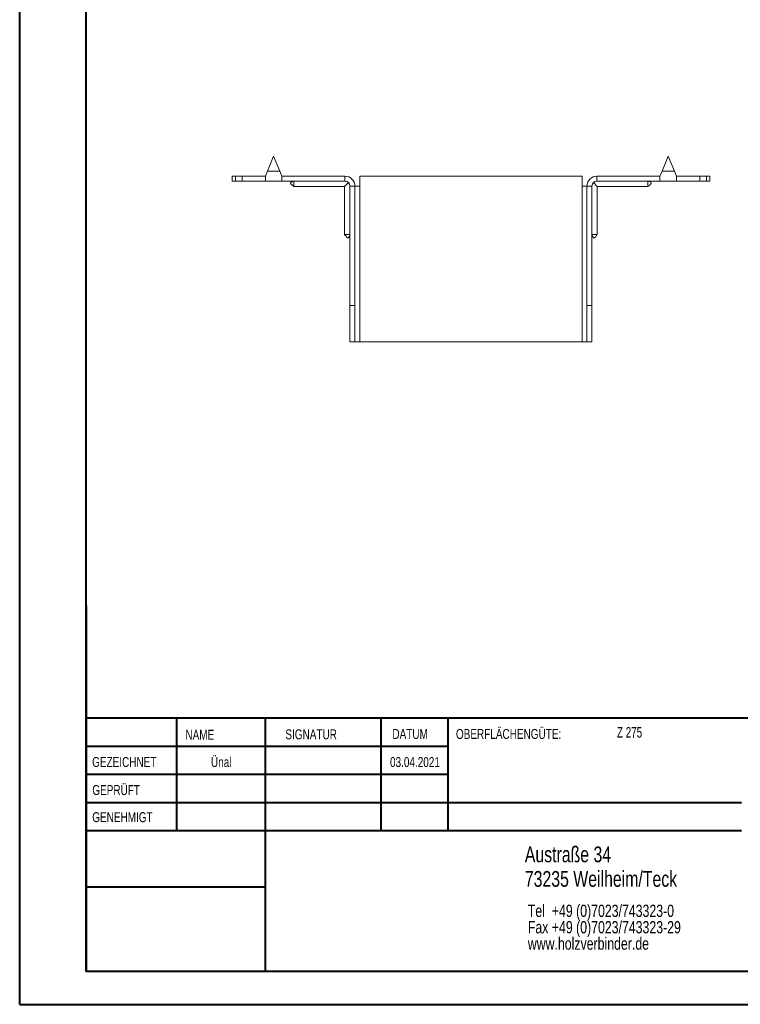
# Model space of a CAD drawing. Header units: millimetres. Extents: x 0 to 210, y 0 to 297.
# Tile 1 of 6: x 0 to 109, y 0 to 149. Entities that reach past the tile are written whole.
import ezdxf

# ---------------------------------------------------------------- set-up
doc = ezdxf.new("R2010")
doc.units = ezdxf.units.MM
doc.styles.add('SLDTEXTSTYLE0', font='TXT', dxfattribs={"width": 0.75})
doc.styles.add('SLDTEXTSTYLE2', font='TXT', dxfattribs={"width": 0.7})

# ---------------------------------------------------------------- blocks, each defined once
blk = doc.blocks.new('SW_NOTE_0')
at = {"color": 0, "linetype": 'Continuous', "lineweight": 0, "char_height": 1.8521, "attachment_point": 1, "style": 'SLDTEXTSTYLE0'}
for s, insert in [('Tel  +49 (0)7023/743323-0', (0, 2.39)), ('Fax +49 (0)7023/743323-29', (0, -0.08)), ('www.holzverbinder.de', (0, -2.55))]:
    blk.add_mtext(s, dxfattribs=dict(at, insert=insert))

msp = doc.modelspace()

# ---------------------------------------------------------------- linework, layer by layer
at = {"color": 7, "linetype": 'Continuous', "lineweight": 40}
for p, q in [((0.08, 0.21), (0.08, 297.21)), ((10.08, 5.21), (10.08, 292.21)), ((10.11, 60.37), (10.11, 5.12)), ((205.08, 43.37), (10.11, 43.37)), ((23.71, 43.37), (23.71, 26.37)), ((37.1, 43.37), (37.1, 5.12)), ((54.51, 43.37), (54.51, 26.37)), ((64.71, 26.37), (64.71, 43.37)), ((64.71, 39.1), (10.11, 39.1)), ((64.71, 34.87), (10.11, 34.87)), ((108.91, 30.62), (10.11, 30.62)), ((108.91, 26.37), (10.11, 26.37)), ((37.1, 17.87), (10.11, 17.87)), ((10.11, 13.71), (10.08, 13.71)), ((10.11, 9.46), (10.08, 9.46)), ((10.08, 5.21), (205.08, 5.21)), ((0.08, 0.21), (210.08, 0.21))]:
    msp.add_line(p, q, dxfattribs=at)
at = {"color": 7, "linetype": 'Continuous', "lineweight": 15}
for p, q in [((38.37, 128.12), (37.44, 125.87)), ((39.31, 125.87), (38.37, 128.12)), ((97.87, 128.12), (96.94, 125.87)), ((98.81, 125.87), (97.87, 128.12)), ((32.12, 125.12), (32.12, 124.37)), ((32.12, 125.12), (32.62, 125.12)), ((32.62, 125.12), (32.62, 124.37)), ((32.62, 125.12), (33.62, 125.12)), ((33.62, 124.37), (33.62, 125.12)), ((37.12, 125.12), (33.62, 125.12)), ((37.44, 125.87), (37.12, 125.12)), ((37.12, 125.12), (37.12, 124.37)), ((37.44, 125.87), (39.31, 125.87)), ((39.62, 125.12), (39.31, 125.87)), ((39.62, 124.37), (39.62, 125.12)), ((49.12, 125.12), (39.62, 125.12)), ((49.12, 124.37), (49.12, 125.12)), ((51.37, 123.62), (51.37, 125.12)), ((84.87, 125.12), (51.37, 125.12)), ((84.87, 125.12), (84.87, 123.62)), ((87.12, 124.37), (87.12, 125.12)), ((87.12, 125.12), (96.62, 125.12)), ((96.94, 125.87), (96.62, 125.12)), ((96.62, 125.12), (96.62, 124.37)), ((96.94, 125.87), (98.81, 125.87)), ((99.12, 125.12), (98.81, 125.87)), ((99.12, 124.37), (99.12, 125.12)), ((99.12, 125.12), (102.62, 125.12)), ((102.62, 124.37), (102.62, 125.12)), ((102.62, 125.12), (103.62, 125.12)), ((103.62, 124.37), (103.62, 125.12)), ((103.62, 125.12), (104.12, 125.12)), ((104.12, 124.37), (104.12, 125.12)), ((32.62, 124.37), (32.12, 124.37)), ((33.62, 124.37), (32.62, 124.37)), ((37.12, 124.37), (33.62, 124.37)), ((37.12, 124.37), (39.62, 124.37)), ((49.12, 124.37), (39.62, 124.37)), ((41.42, 123.57), (49.07, 123.57)), ((49.07, 123.57), (49.65, 124.15)), ((49.07, 123.57), (49.07, 116.31)), ((49.87, 123.62), (50.62, 123.62)), ((49.87, 105.62), (49.87, 123.62)), ((50.62, 105.62), (50.62, 123.62)), ((50.62, 123.62), (51.37, 123.62)), ((51.37, 100.12), (51.37, 123.62)), ((84.87, 123.62), (84.87, 100.12)), ((84.87, 123.62), (85.62, 123.62)), ((86.37, 123.62), (85.62, 123.62)), ((85.62, 105.62), (85.62, 123.62)), ((86.37, 105.62), (86.37, 123.62)), ((86.59, 124.15), (87.17, 123.57)), ((87.12, 124.37), (96.62, 124.37)), ((87.17, 123.57), (94.82, 123.57)), ((87.17, 116.31), (87.17, 123.57)), ((96.62, 124.37), (99.12, 124.37)), ((99.12, 124.37), (102.62, 124.37)), ((103.62, 124.37), (102.62, 124.37)), ((104.12, 124.37), (103.62, 124.37)), ((50.62, 105.62), (49.87, 105.62)), ((49.87, 100.12), (49.87, 105.62)), ((50.62, 100.12), (50.62, 105.62)), ((85.62, 105.62), (86.37, 105.62)), ((85.62, 100.12), (85.62, 105.62)), ((86.37, 100.12), (86.37, 105.62)), ((49.87, 100.12), (50.62, 100.12)), ((50.62, 100.12), (51.37, 100.12)), ((84.87, 100.12), (51.37, 100.12)), ((84.87, 100.12), (85.62, 100.12)), ((85.62, 100.12), (86.37, 100.12))]:
    msp.add_line(p, q, dxfattribs=at)
at = {"color": 7, "linetype": 'Continuous', "lineweight": 0}
for p, q in [((64.71, 39.12), (10.11, 39.12)), ((23.71, 5.21), (23.71, 5.12)), ((54.51, 5.21), (54.51, 5.12))]:
    msp.add_line(p, q, dxfattribs=at)
at = {"color": 7, "linetype": 'Continuous', "lineweight": 15}
for centre, radius, start, end in [((49.12, 123.62), 1.5, 0, 90), ((87.12, 123.62), 1.5, 90, 180), ((49.12, 123.62), 0.75, 0, 90), ((87.12, 123.62), 0.75, 90, 180)]:
    msp.add_arc(centre, radius, start, end, dxfattribs=at)
for points, knots in [([(41.42, 124.37), (41.3, 124.33), (41.14, 124.27), (40.97, 124.17), (40.93, 124.1), (40.92, 124.07), (40.92, 124.03), (40.94, 123.99), (41, 123.91), (41.18, 123.78), (41.33, 123.65), (41.43, 123.56)], [0, 0, 0, 0, 0.285501, 0.392615, 0.433608, 0.452355, 0.47104, 0.511905, 0.562272, 0.6953, 1, 1, 1, 1]), ([(41.42, 124.37), (41.42, 124.29), (41.42, 124.1), (41.42, 123.83), (41.42, 123.64), (41.42, 123.56), (41.42, 123.58), (41.42, 123.58)], [0, 0, 0, 0, 0.176999, 0.437532, 0.698072, 0.958616, 1, 1, 1, 1]), ([(94.82, 123.56), (94.9, 123.64), (95.03, 123.75), (95.21, 123.88), (95.3, 123.96), (95.32, 124.03), (95.32, 124.07), (95.32, 124.1), (95.29, 124.15), (95.14, 124.27), (94.97, 124.32), (94.82, 124.37)], [0, 0, 0, 0, 0.256731, 0.386951, 0.489173, 0.528771, 0.547318, 0.566205, 0.608673, 0.662214, 1, 1, 1, 1]), ([(94.82, 124.37), (94.82, 124.29), (94.82, 124.1), (94.82, 123.83), (94.82, 123.64), (94.82, 123.56), (94.82, 123.58), (94.82, 123.58)], [0, 0, 0, 0, 0.176999, 0.437532, 0.698072, 0.958616, 1, 1, 1, 1]), ([(49.06, 116.31), (49.14, 116.23), (49.26, 116.1), (49.38, 115.92), (49.47, 115.83), (49.53, 115.81), (49.57, 115.81), (49.6, 115.81), (49.65, 115.84), (49.77, 115.99), (49.83, 116.16), (49.87, 116.31)], [0, 0, 0, 0, 0.2567309, 0.3869507, 0.4891734, 0.528771, 0.5473178, 0.5662047, 0.608673, 0.6622137, 1, 1, 1, 1]), ([(49.08, 116.31), (49.09, 116.31), (49.1, 116.31), (49.26, 116.31), (49.48, 116.31), (49.7, 116.31), (49.81, 116.31), (49.87, 116.31)], [0, 0, 0, 0, 0.217783, 0.478083, 0.738383, 0.867316, 1, 1, 1, 1]), ([(86.37, 116.31), (86.41, 116.19), (86.47, 116.02), (86.58, 115.86), (86.64, 115.81), (86.68, 115.81), (86.71, 115.81), (86.76, 115.82), (86.84, 115.89), (86.97, 116.06), (87.09, 116.21), (87.18, 116.31)], [0, 0, 0, 0, 0.2855011, 0.3926152, 0.4336078, 0.4523546, 0.4710404, 0.511905, 0.562272, 0.6952998, 1, 1, 1, 1]), ([(87.16, 116.31), (87.16, 116.31), (87.15, 116.31), (86.98, 116.31), (86.76, 116.31), (86.55, 116.31), (86.43, 116.31), (86.37, 116.31)], [0, 0, 0, 0, 0.217783, 0.478083, 0.738383, 0.867316, 1, 1, 1, 1])]:
    msp.add_open_spline(points, degree=3, knots=knots, dxfattribs=at)

# ---------------------------------------------------------------- block references
at = {"color": 7, "linetype": 'Continuous', "lineweight": 0}
msp.add_blockref('SW_NOTE_0', (76.7, 12.85), dxfattribs=at)

# ---------------------------------------------------------------- texts
for s, insert, char_height, attachment_point, style in [('NAME', (25.07, 41.62), 1.5, 1, 'SLDTEXTSTYLE0'), ('SIGNATUR', (40.14, 41.68), 1.5, 1, 'SLDTEXTSTYLE0'), ('DATUM', (56.28, 41.74), 1.5, 1, 'SLDTEXTSTYLE0'), ('OBERFLÄCHENGÜTE:', (65.86, 41.74), 1.5, 1, 'SLDTEXTSTYLE0'), ('Z 275', (90.14, 42.03), 1.587, 1, 'SLDTEXTSTYLE2'), ('GEZEICHNET', (11, 37.51), 1.5, 1, 'SLDTEXTSTYLE0'), ('Ünal', (30.47, 37.5), 1.499, 2, 'SLDTEXTSTYLE0'), ('03.04.2021', (59.68, 37.5), 1.499, 2, 'SLDTEXTSTYLE0'), ('GEPRÜFT', (11.03, 33.28), 1.5, 1, 'SLDTEXTSTYLE0'), ('GENEHMIGT', (11.02, 29.19), 1.5, 1, 'SLDTEXTSTYLE0'), ('Austraße 34', (76.25, 24.02), 2.3813, 1, 'SLDTEXTSTYLE0'), ('73235 Weilheim/Teck', (76.25, 20.32), 2.3813, 1, 'SLDTEXTSTYLE0')]:
    msp.add_mtext(s, dxfattribs=dict(at, insert=insert, char_height=char_height, attachment_point=attachment_point, style=style))

doc.saveas('drawing.dxf')
